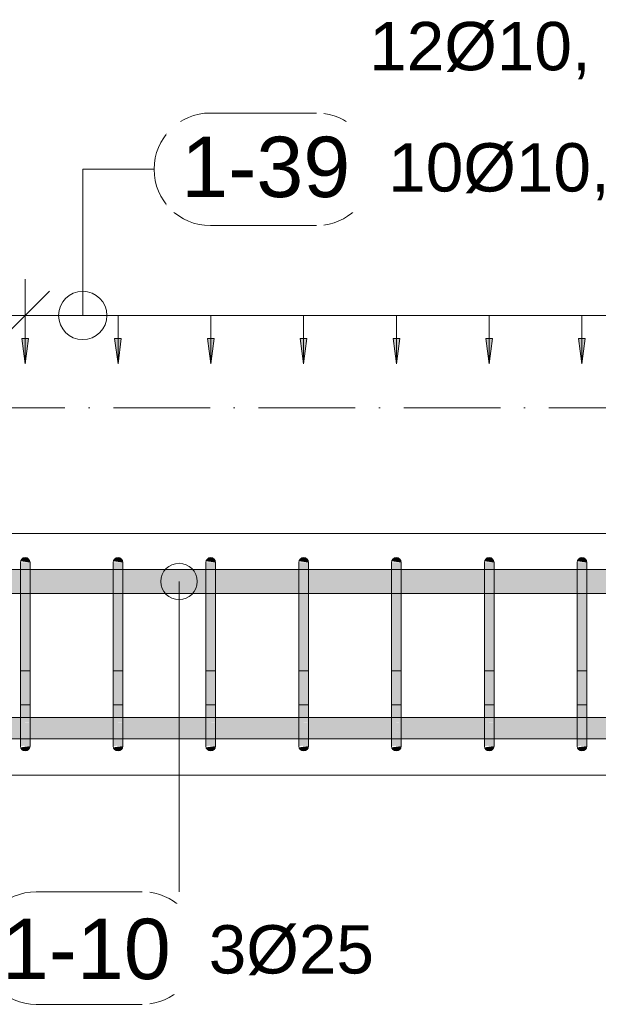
# Model space of a CAD drawing. Header units: millimetres. Extents: x 4307 to 42792, y 1610 to 10025.
# Tile 142 of 256: x 23061 to 23659, y 5383 to 6401. Entities that reach past the tile are written whole.
import ezdxf

# ---------------------------------------------------------------- set-up
doc = ezdxf.new("R2010")
doc.units = ezdxf.units.MM
doc.linetypes.add('Čerchovaná', pattern=[150, 100, -25, 0, -25])
for name, color, linetype, lineweight in [('A-ANNO-DIMS', 211, 'Continuous', 5), ('A-ANNO-DIMS-25', 211, 'Continuous', 5), ('A-FLOR-LEVL', 51, 'Continuous', 5), ('S-BEAM', 12, 'Continuous', 9), ('S-RBAR', 171, 'Continuous', 5), ('S-RBAR-IDEN', 171, 'Continuous', 5)]:
    doc.layers.add(name, color=color, linetype=linetype, lineweight=lineweight)
doc.styles.add('Arial', font='arial.ttf', dxfattribs={"height": 50})
doc.styles.add('Arial_1', font='arial.ttf', dxfattribs={"height": 62.5})
doc.styles.add('ISOCPEUR_2', font='isocpeur.ttf', dxfattribs={"width": 0.8, "height": 50})
doc.dimstyles.new('Vnitřní', dxfattribs={"dimscale": 304.8, "dimtxt": 49.799059, "dimasz": 0.164042, "dimexe": 0.123031, "dimexo": 0.0625, "dimgap": 0, "dimtad": 1, "dimdec": 0, "dimzin": 0, "dimdsep": 46, "dimtxsty": 'ISOCPEUR_2', "dimblk1": 'OBLIQUE', "dimblk2": 'OBLIQUE', "dimsah": 1, "dimcen": 0.09, "dimdle": 0.123031, "dimazin": 0, "dimtfac": 1, "dimtdec": 4, "dimtix": 1, "dimtmove": 0, "dimatfit": 3, "dimfxl": 0.123031, "dimfxlon": 1, "dimtvp": 1, "dimtolj": 1, "dimtzin": 0, "dimarcsym": 2})
doc.dimstyles.new('Výztuž_kusy__řezy__2', dxfattribs={"dimscale": 304.8, "dimtxt": 0.18, "dimasz": 0, "dimexe": 0, "dimexo": 0.0625, "dimgap": 0.082021, "dimtad": 1, "dimdec": 0, "dimzin": 0, "dimdsep": 46, "dimtxsty": 'Arial_1', "dimblk1": 'NONE', "dimblk2": 'NONE', "dimsah": 1, "dimcen": 0.09, "dimazin": 0, "dimtfac": 1, "dimtdec": 4, "dimtix": 1, "dimtmove": 0, "dimatfit": 3, "dimfxl": 0.164042, "dimfxlon": 1, "dimtvp": 1, "dimtfill": 1, "dimtolj": 1, "dimtzin": 0, "dimarcsym": 2})

# ---------------------------------------------------------------- blocks, each defined once
blk = doc.blocks.new('DIMBLOCK399-V1')
at = {"layer": 'A-ANNO-DIMS-25'}
for points in [[(23066.4, 6045.5), (23069.9, 6071.8), (23063, 6071.8)], [(23162.4, 6045.5), (23165.8, 6071.8), (23158.9, 6071.8)]]:
    blk.add_hatch(color=256, dxfattribs=at).paths.add_polyline_path(points)
for p, q in [((23066.4, 6095.5), (23162.4, 6095.5)), ((23066.4, 6095.5), (23066.4, 6095.5)), ((23066.4, 6095.5), (23066.4, 6045.5)), ((23162.4, 6095.5), (23162.4, 6095.5)), ((23162.4, 6095.5), (23162.4, 6045.5)), ((23069.9, 6071.8), (23063, 6071.8)), ((23063, 6071.8), (23066.4, 6045.5)), ((23066.4, 6045.5), (23069.9, 6071.8)), ((23165.8, 6071.8), (23158.9, 6071.8)), ((23158.9, 6071.8), (23162.4, 6045.5)), ((23162.4, 6045.5), (23165.8, 6071.8))]:
    blk.add_line(p, q, dxfattribs=at)
blk = doc.blocks.new('_None')
blk = doc.blocks.new('DIMBLOCK400-V1')
at = {"layer": 'A-ANNO-DIMS-25'}
for points in [[(23162.4, 6045.5), (23165.8, 6071.8), (23158.9, 6071.8)], [(23258.3, 6045.5), (23261.8, 6071.8), (23254.9, 6071.8)]]:
    blk.add_hatch(color=256, dxfattribs=at).paths.add_polyline_path(points)
for p, q in [((23162.4, 6095.5), (23258.3, 6095.5)), ((23162.4, 6095.5), (23162.4, 6095.5)), ((23162.4, 6095.5), (23162.4, 6045.5)), ((23258.3, 6095.5), (23258.3, 6095.5)), ((23258.3, 6095.5), (23258.3, 6045.5)), ((23165.8, 6071.8), (23158.9, 6071.8)), ((23158.9, 6071.8), (23162.4, 6045.5)), ((23162.4, 6045.5), (23165.8, 6071.8)), ((23261.8, 6071.8), (23254.9, 6071.8)), ((23254.9, 6071.8), (23258.3, 6045.5)), ((23258.3, 6045.5), (23261.8, 6071.8))]:
    blk.add_line(p, q, dxfattribs=at)
blk = doc.blocks.new('DIMBLOCK401-V1')
at = {"layer": 'A-ANNO-DIMS-25'}
for points in [[(23258.3, 6045.5), (23261.8, 6071.8), (23254.9, 6071.8)], [(23354.3, 6045.5), (23357.7, 6071.8), (23350.8, 6071.8)]]:
    blk.add_hatch(color=256, dxfattribs=at).paths.add_polyline_path(points)
for p, q in [((23258.3, 6095.5), (23354.3, 6095.5)), ((23258.3, 6095.5), (23258.3, 6095.5)), ((23258.3, 6095.5), (23258.3, 6045.5)), ((23354.3, 6095.5), (23354.3, 6095.5)), ((23354.3, 6095.5), (23354.3, 6045.5)), ((23261.8, 6071.8), (23254.9, 6071.8)), ((23254.9, 6071.8), (23258.3, 6045.5)), ((23258.3, 6045.5), (23261.8, 6071.8)), ((23357.7, 6071.8), (23350.8, 6071.8)), ((23350.8, 6071.8), (23354.3, 6045.5)), ((23354.3, 6045.5), (23357.7, 6071.8))]:
    blk.add_line(p, q, dxfattribs=at)
blk = doc.blocks.new('DIMBLOCK402-V1')
at = {"layer": 'A-ANNO-DIMS-25'}
for points in [[(23354.3, 6045.5), (23357.7, 6071.8), (23350.8, 6071.8)], [(23450.2, 6045.5), (23453.7, 6071.8), (23446.8, 6071.8)]]:
    blk.add_hatch(color=256, dxfattribs=at).paths.add_polyline_path(points)
for p, q in [((23354.3, 6095.5), (23450.2, 6095.5)), ((23354.3, 6095.5), (23354.3, 6095.5)), ((23354.3, 6095.5), (23354.3, 6045.5)), ((23450.2, 6095.5), (23450.2, 6095.5)), ((23450.2, 6095.5), (23450.2, 6045.5)), ((23357.7, 6071.8), (23350.8, 6071.8)), ((23350.8, 6071.8), (23354.3, 6045.5)), ((23354.3, 6045.5), (23357.7, 6071.8)), ((23453.7, 6071.8), (23446.8, 6071.8)), ((23446.8, 6071.8), (23450.2, 6045.5)), ((23450.2, 6045.5), (23453.7, 6071.8))]:
    blk.add_line(p, q, dxfattribs=at)
blk = doc.blocks.new('DIMBLOCK403-V1')
at = {"layer": 'A-ANNO-DIMS-25'}
for points in [[(23450.2, 6045.5), (23453.7, 6071.8), (23446.8, 6071.8)], [(23546.2, 6045.5), (23549.6, 6071.8), (23542.7, 6071.8)]]:
    blk.add_hatch(color=256, dxfattribs=at).paths.add_polyline_path(points)
for p, q in [((23450.2, 6095.5), (23546.2, 6095.5)), ((23450.2, 6095.5), (23450.2, 6095.5)), ((23450.2, 6095.5), (23450.2, 6045.5)), ((23546.2, 6095.5), (23546.2, 6095.5)), ((23546.2, 6095.5), (23546.2, 6045.5)), ((23453.7, 6071.8), (23446.8, 6071.8)), ((23446.8, 6071.8), (23450.2, 6045.5)), ((23450.2, 6045.5), (23453.7, 6071.8)), ((23549.6, 6071.8), (23542.7, 6071.8)), ((23542.7, 6071.8), (23546.2, 6045.5)), ((23546.2, 6045.5), (23549.6, 6071.8))]:
    blk.add_line(p, q, dxfattribs=at)
blk = doc.blocks.new('DIMBLOCK404-V1')
at = {"layer": 'A-ANNO-DIMS-25'}
for points in [[(23546.2, 6045.5), (23549.6, 6071.8), (23542.7, 6071.8)], [(23642.1, 6045.5), (23645.6, 6071.8), (23638.7, 6071.8)]]:
    blk.add_hatch(color=256, dxfattribs=at).paths.add_polyline_path(points)
for p, q in [((23546.2, 6095.5), (23642.1, 6095.5)), ((23546.2, 6095.5), (23546.2, 6095.5)), ((23546.2, 6095.5), (23546.2, 6045.5)), ((23642.1, 6095.5), (23642.1, 6095.5)), ((23642.1, 6095.5), (23642.1, 6045.5)), ((23549.6, 6071.8), (23542.7, 6071.8)), ((23542.7, 6071.8), (23546.2, 6045.5)), ((23546.2, 6045.5), (23549.6, 6071.8)), ((23645.6, 6071.8), (23638.7, 6071.8)), ((23638.7, 6071.8), (23642.1, 6045.5)), ((23642.1, 6045.5), (23645.6, 6071.8))]:
    blk.add_line(p, q, dxfattribs=at)
blk = doc.blocks.new('DIMBLOCK405-V1')
at = {"layer": 'A-ANNO-DIMS-25'}
for points in [[(23642.1, 6045.5), (23645.6, 6071.8), (23638.7, 6071.8)], [(23738.1, 6045.5), (23741.6, 6071.8), (23734.6, 6071.8)]]:
    blk.add_hatch(color=256, dxfattribs=at).paths.add_polyline_path(points)
for p, q in [((23642.1, 6095.5), (23738.1, 6095.5)), ((23642.1, 6095.5), (23642.1, 6095.5)), ((23642.1, 6095.5), (23642.1, 6045.5)), ((23738.1, 6095.5), (23738.1, 6095.5)), ((23738.1, 6095.5), (23738.1, 6045.5)), ((23645.6, 6071.8), (23638.7, 6071.8)), ((23638.7, 6071.8), (23642.1, 6045.5)), ((23642.1, 6045.5), (23645.6, 6071.8)), ((23741.6, 6071.8), (23734.6, 6071.8)), ((23734.6, 6071.8), (23738.1, 6045.5)), ((23738.1, 6045.5), (23741.6, 6071.8))]:
    blk.add_line(p, q, dxfattribs=at)
blk = doc.blocks.new('DIMBLOCK408-V1')
at = {"layer": 'A-ANNO-DIMS-25'}
for points in [[(23066.4, 6045.5), (23069.9, 6071.8), (23063, 6071.8)], [(23162.4, 6045.5), (23165.8, 6071.8), (23158.9, 6071.8)], [(23258.3, 6045.5), (23261.8, 6071.8), (23254.9, 6071.8)], [(23354.3, 6045.5), (23357.7, 6071.8), (23350.8, 6071.8)], [(23450.2, 6045.5), (23453.7, 6071.8), (23446.8, 6071.8)], [(23546.2, 6045.5), (23549.6, 6071.8), (23542.7, 6071.8)], [(23642.1, 6045.5), (23645.6, 6071.8), (23638.7, 6071.8)], [(23738.1, 6045.5), (23741.6, 6071.8), (23734.6, 6071.8)], [(23834, 6045.5), (23837.5, 6071.8), (23830.6, 6071.8)], [(23930, 6045.5), (23933.5, 6071.8), (23926.5, 6071.8)]]:
    blk.add_hatch(color=256, dxfattribs=at).paths.add_polyline_path(points)
for p, q in [((23066.4, 6095.5), (23930, 6095.5)), ((23066.4, 6095.5), (23162.4, 6095.5)), ((23066.4, 6095.5), (23066.4, 6095.5)), ((23066.4, 6095.5), (23066.4, 6045.5)), ((23162.4, 6095.5), (23258.3, 6095.5)), ((23162.4, 6095.5), (23162.4, 6095.5)), ((23162.4, 6095.5), (23162.4, 6045.5)), ((23258.3, 6095.5), (23354.3, 6095.5)), ((23258.3, 6095.5), (23258.3, 6095.5)), ((23258.3, 6095.5), (23258.3, 6045.5)), ((23354.3, 6095.5), (23450.2, 6095.5)), ((23354.3, 6095.5), (23354.3, 6095.5)), ((23354.3, 6095.5), (23354.3, 6045.5)), ((23450.2, 6095.5), (23546.2, 6095.5)), ((23450.2, 6095.5), (23450.2, 6095.5)), ((23450.2, 6095.5), (23450.2, 6045.5)), ((23546.2, 6095.5), (23642.1, 6095.5)), ((23546.2, 6095.5), (23546.2, 6095.5)), ((23546.2, 6095.5), (23546.2, 6045.5)), ((23642.1, 6095.5), (23738.1, 6095.5)), ((23642.1, 6095.5), (23642.1, 6095.5)), ((23642.1, 6095.5), (23642.1, 6045.5)), ((23738.1, 6095.5), (23834, 6095.5)), ((23738.1, 6095.5), (23738.1, 6095.5)), ((23738.1, 6095.5), (23738.1, 6045.5)), ((23834, 6095.5), (23930, 6095.5)), ((23834, 6095.5), (23834, 6095.5)), ((23834, 6095.5), (23834, 6045.5)), ((23930, 6095.5), (23930, 6095.5)), ((23930, 6095.5), (23930, 6045.5)), ((23069.9, 6071.8), (23063, 6071.8)), ((23063, 6071.8), (23066.4, 6045.5)), ((23066.4, 6045.5), (23069.9, 6071.8)), ((23165.8, 6071.8), (23158.9, 6071.8)), ((23158.9, 6071.8), (23162.4, 6045.5)), ((23162.4, 6045.5), (23165.8, 6071.8)), ((23261.8, 6071.8), (23254.9, 6071.8)), ((23254.9, 6071.8), (23258.3, 6045.5)), ((23258.3, 6045.5), (23261.8, 6071.8)), ((23357.7, 6071.8), (23350.8, 6071.8)), ((23350.8, 6071.8), (23354.3, 6045.5)), ((23354.3, 6045.5), (23357.7, 6071.8)), ((23453.7, 6071.8), (23446.8, 6071.8)), ((23446.8, 6071.8), (23450.2, 6045.5)), ((23450.2, 6045.5), (23453.7, 6071.8)), ((23549.6, 6071.8), (23542.7, 6071.8)), ((23542.7, 6071.8), (23546.2, 6045.5)), ((23546.2, 6045.5), (23549.6, 6071.8)), ((23645.6, 6071.8), (23638.7, 6071.8)), ((23638.7, 6071.8), (23642.1, 6045.5)), ((23642.1, 6045.5), (23645.6, 6071.8)), ((23741.6, 6071.8), (23734.6, 6071.8)), ((23734.6, 6071.8), (23738.1, 6045.5)), ((23738.1, 6045.5), (23741.6, 6071.8)), ((23837.5, 6071.8), (23830.6, 6071.8)), ((23830.6, 6071.8), (23834, 6045.5)), ((23834, 6045.5), (23837.5, 6071.8)), ((23933.5, 6071.8), (23926.5, 6071.8)), ((23926.5, 6071.8), (23930, 6045.5)), ((23930, 6045.5), (23933.5, 6071.8))]:
    blk.add_line(p, q, dxfattribs=at)
blk = doc.blocks.new('Popisek výztuže__BEZ NATOČENÍ_ - _Typ_ množství_PRAVÝ _řezy_-573725-V1')
at = {"layer": 'S-RBAR-IDEN'}
for p, q in [((5911.2, 9413.6), (5801.5, 9413.6)), ((5801.5, 9297.2), (5911.2, 9297.2))]:
    blk.add_line(p, q, dxfattribs=at)
for centre, start, end in [((5801.5, 9355.4), 90, 270), ((5911.2, 9355.4), 277.6434, 82.3566)]:
    blk.add_arc(centre, 58.2, start, end, dxfattribs=at)
blk = doc.blocks.new('DIMBLOCK435-V1')
at = {"layer": 'A-ANNO-DIMS-25'}
for p, q in [((22907.9, 6095.5), (22907.9, 6133)), ((23066.4, 6095.5), (23066.4, 6133)), ((22907.9, 6095.5), (22932.9, 6120.5)), ((23066.4, 6095.5), (23091.4, 6120.5)), ((22870.4, 6095.5), (23103.9, 6095.5)), ((22907.9, 6095.5), (22882.9, 6070.5)), ((22907.9, 6095.5), (22907.9, 6058)), ((23066.4, 6095.5), (23041.4, 6070.5)), ((23066.4, 6095.5), (23066.4, 6058))]:
    blk.add_line(p, q, dxfattribs=at)
at = {"layer": 'A-ANNO-DIMS-25', "color": 0, "insert": (22949.3, 6160.8), "char_height": 50, "width": 90.788, "attachment_point": 1, "line_spacing_factor": 1.149209, "style": 'ISOCPEUR_2'}
blk.add_mtext('159', dxfattribs=at)
blk = doc.blocks.new('_Oblique')
at = {"color": 0, "linetype": 'ByBlock', "lineweight": -2}
blk.add_line((-0.5, -0.5), (0.5, 0.5), dxfattribs=at)
blk = doc.blocks.new('Popisek výztuže - _Typ_ množství_PRAVÝ-500031-V1')
at = {"layer": 'S-RBAR-IDEN'}
for p, q in [((6694.5, 8583.8), (6584.8, 8583.8)), ((6584.8, 8467.4), (6694.5, 8467.4))]:
    blk.add_line(p, q, dxfattribs=at)
for centre, start, end in [((6584.8, 8525.6), 90, 270), ((6694.5, 8525.6), 277.6434, 82.3566)]:
    blk.add_arc(centre, 58.2, start, end, dxfattribs=at)

msp = doc.modelspace()

# ---------------------------------------------------------------- hatches: boundary and pattern name
at = {"layer": 'S-RBAR'}
for points in [[(23071.4, 5815), (23071.4, 5840), (23061.4, 5840), (23061.4, 5815)], [(23071.4, 5840), (23071.3, 5841.3), (23070.8, 5842.5), (23070, 5843.5), (23068.9, 5844.3), (23067.7, 5844.8), (23066.4, 5845), (23065.1, 5844.8), (23063.9, 5844.3), (23062.9, 5843.5), (23062.1, 5842.5), (23061.6, 5841.3), (23071.3, 5840)], [(23167.4, 5815), (23167.4, 5840), (23157.4, 5840), (23157.4, 5815)], [(23167.4, 5840), (23167.2, 5841.3), (23166.7, 5842.5), (23165.9, 5843.5), (23164.9, 5844.3), (23163.7, 5844.8), (23162.4, 5845), (23161.1, 5844.8), (23159.9, 5844.3), (23158.8, 5843.5), (23158, 5842.5), (23157.5, 5841.3), (23167.2, 5840)], [(23254.4, 5815), (23263.3, 5815), (23263.3, 5840), (23253.3, 5840), (23253.3, 5815)], [(23263.3, 5840), (23263.2, 5841.3), (23262.7, 5842.5), (23261.9, 5843.5), (23260.8, 5844.3), (23259.6, 5844.8), (23258.3, 5845), (23257, 5844.8), (23255.8, 5844.3), (23254.4, 5843.1), (23254, 5842.5), (23253.5, 5841.3), (23263.2, 5840)], [(23359.3, 5815), (23359.3, 5840), (23349.3, 5840), (23349.3, 5815)], [(23359.3, 5840), (23359.1, 5841.3), (23358.6, 5842.5), (23357.8, 5843.5), (23356.8, 5844.3), (23355.6, 5844.8), (23354.3, 5845), (23353, 5844.8), (23351.8, 5844.3), (23350.7, 5843.5), (23350, 5842.5), (23349.5, 5841.3), (23359.1, 5840)], [(23455.2, 5815), (23455.2, 5840), (23445.2, 5840), (23445.2, 5815)], [(23455.2, 5840), (23455.1, 5841.3), (23454.6, 5842.5), (23453.8, 5843.5), (23452.7, 5844.3), (23451.5, 5844.8), (23450.2, 5845), (23448.9, 5844.8), (23447.7, 5844.3), (23446.7, 5843.5), (23445.9, 5842.5), (23445.4, 5841.3), (23455.1, 5840)], [(23551.2, 5815), (23551.2, 5840), (23541.2, 5840), (23541.2, 5815)], [(23551.2, 5840), (23551, 5841.3), (23550.5, 5842.5), (23549.7, 5843.5), (23548.7, 5844.3), (23547.5, 5844.8), (23546.2, 5845), (23544.9, 5844.8), (23543.7, 5844.3), (23542.7, 5843.5), (23541.9, 5842.5), (23541.4, 5841.3), (23551, 5840)], [(23637.1, 5815), (23647.1, 5815), (23647.1, 5840), (23637.1, 5840), (23637.1, 5819.5)], [(23647.1, 5840), (23647, 5841.3), (23646.5, 5842.5), (23645.7, 5843.5), (23644.6, 5844.3), (23643.4, 5844.8), (23642.1, 5845), (23640.8, 5844.8), (23639.6, 5844.3), (23638.6, 5843.5), (23637.8, 5842.5), (23637.3, 5841.3), (23647.1, 5840)], [(23071.4, 5675), (23071.4, 5815), (23061.4, 5815), (23061.4, 5675)], [(23157.4, 5675), (23167.4, 5675), (23167.4, 5815), (23157.4, 5815), (23157.4, 5690.4)], [(23254.4, 5675), (23263.3, 5675), (23263.3, 5815), (23253.3, 5815), (23253.3, 5675)], [(23359.3, 5675), (23359.3, 5815), (23349.3, 5815), (23349.3, 5675)], [(23450.8, 5675), (23455.2, 5675), (23455.2, 5815), (23445.2, 5815), (23445.2, 5675)], [(23551.2, 5675), (23551.2, 5815), (23541.2, 5815), (23541.2, 5675)], [(23647.1, 5675), (23647.1, 5815), (23637.1, 5815), (23637.1, 5675), (23647.1, 5675)], [(23066.4, 5645), (23067.7, 5645.2), (23068.9, 5645.7), (23070, 5646.5), (23070.8, 5647.5), (23071.3, 5648.7), (23071.3, 5650), (23061.6, 5648.7), (23062.1, 5647.5), (23062.9, 5646.5), (23063.9, 5645.7), (23065.1, 5645.2)], [(23162.4, 5645), (23163.7, 5645.2), (23164.9, 5645.7), (23165.9, 5646.5), (23166.7, 5647.5), (23167.2, 5648.7), (23167.2, 5650), (23157.5, 5648.7), (23158, 5647.5), (23158.8, 5646.5), (23159.9, 5645.7), (23161.1, 5645.2)], [(23258.3, 5645), (23259.6, 5645.2), (23260.8, 5645.7), (23261.9, 5646.5), (23262.7, 5647.5), (23263.2, 5648.7), (23263.2, 5650), (23253.5, 5648.7), (23254.4, 5646.9), (23254.8, 5646.5), (23255.8, 5645.7), (23257, 5645.2)], [(23354.3, 5645), (23355.6, 5645.2), (23356.8, 5645.7), (23357.8, 5646.5), (23358.6, 5647.5), (23359.1, 5648.7), (23359.1, 5650), (23349.5, 5648.7), (23350, 5647.5), (23350.7, 5646.5), (23351.8, 5645.7), (23353, 5645.2)], [(23450.2, 5645), (23451.5, 5645.2), (23452.7, 5645.7), (23453.8, 5646.5), (23454.6, 5647.5), (23455.1, 5648.7), (23455.1, 5650), (23445.4, 5648.7), (23445.9, 5647.5), (23446.7, 5646.5), (23447.7, 5645.7), (23448.9, 5645.2)], [(23546.2, 5645), (23547.5, 5645.2), (23548.7, 5645.7), (23549.7, 5646.5), (23550.5, 5647.5), (23551, 5648.7), (23551, 5650), (23541.4, 5648.7), (23541.9, 5647.5), (23542.7, 5646.5), (23543.7, 5645.7), (23544.9, 5645.2)], [(23642.1, 5645), (23643.4, 5645.2), (23644.6, 5645.7), (23645.7, 5646.5), (23646.5, 5647.5), (23647.1, 5649.7), (23647, 5650), (23637.3, 5648.7), (23637.8, 5647.5), (23638.6, 5646.5), (23639.6, 5645.7), (23640.8, 5645.2)]]:
    msp.add_hatch(color=7, dxfattribs=at).paths.add_polyline_path(points)
h = msp.add_hatch(color=7, dxfattribs=at)
h.paths.add_polyline_path([(24236.1, 5807.8), (24267.8, 5807.8), (24267.8, 5832.8), (24229.3, 5832.8), (24229.3, 5807.8)])
h.paths.add_polyline_path([(22380, 5807.8), (22537.9, 5807.8), (22537.9, 5832.8), (22380, 5832.8)])
h.paths.add_polyline_path([(23804.2, 5807.8), (23829, 5807.8), (23829, 5832.8), (23743.1, 5832.8), (23743.1, 5807.8)])
h.paths.add_polyline_path([(24219.3, 5807.8), (24219.3, 5832.8), (24180.7, 5832.8), (24180.7, 5807.8), (24196.8, 5807.8)])
h.paths.add_polyline_path([(23839, 5807.8), (23925, 5807.8), (23925, 5832.8), (23839, 5832.8), (23839, 5815)])
h.paths.add_polyline_path([(23359.3, 5807.8), (23445.2, 5807.8), (23445.2, 5832.8), (23359.3, 5832.8), (23359.3, 5815)])
h.paths.add_polyline_path([(23253.3, 5807.8), (23253.3, 5832.8), (23167.4, 5832.8), (23167.4, 5807.8), (23175.9, 5807.8)])
h.paths.add_polyline_path([(23935, 5807.8), (24025, 5807.8), (24025, 5832.8), (23935, 5832.8), (23935, 5815)])
h.paths.add_polyline_path([(23733.1, 5807.8), (23733.1, 5832.8), (23647.1, 5832.8), (23647.1, 5807.8), (23725.6, 5807.8)])
h.paths.add_polyline_path([(24596.2, 5807.8), (24596.9, 5807.8), (24596.9, 5815), (24596.2, 5820.2), (24594.2, 5825), (24591, 5829.1), (24586.9, 5832.3), (24585.7, 5832.8), (24569.3, 5832.8), (24569.3, 5807.8), (24589.5, 5807.8)])
h.paths.add_polyline_path([(24559.3, 5807.8), (24559.3, 5832.8), (24520.7, 5832.8), (24520.7, 5807.8), (24550.2, 5807.8)])
h.paths.add_polyline_path([(22547.9, 5807.8), (22720.4, 5807.8), (22720.4, 5832.8), (22547.9, 5832.8), (22547.9, 5815)])
h.paths.add_polyline_path([(24277.8, 5807.8), (24316.4, 5807.8), (24316.4, 5832.8), (24277.8, 5832.8), (24277.8, 5815)])
h.paths.add_polyline_path([(23333, 5807.8), (23349.3, 5807.8), (23349.3, 5832.8), (23263.3, 5832.8), (23263.3, 5807.8)])
h.paths.add_polyline_path([(24035, 5807.8), (24073.6, 5807.8), (24073.6, 5832.8), (24035, 5832.8), (24035, 5815)])
h.paths.add_polyline_path([(22730.4, 5807.8), (22902.9, 5807.8), (22902.9, 5832.8), (22730.4, 5832.8), (22730.4, 5815)])
h.paths.add_polyline_path([(24326.4, 5807.8), (24365, 5807.8), (24365, 5832.8), (24326.4, 5832.8), (24326.4, 5815)])
h.paths.add_polyline_path([(23157.4, 5807.8), (23157.4, 5832.8), (23071.4, 5832.8), (23071.4, 5807.8), (23097.4, 5807.8)])
h.paths.add_polyline_path([(23455.2, 5807.8), (23541.2, 5807.8), (23541.2, 5832.8), (23455.2, 5832.8), (23455.2, 5815)])
h.paths.add_polyline_path([(24510.7, 5807.8), (24510.7, 5832.8), (24472.1, 5832.8), (24472.1, 5807.8)])
h.paths.add_polyline_path([(24083.6, 5807.8), (24122.1, 5807.8), (24122.1, 5832.8), (24083.6, 5832.8), (24083.6, 5815)])
h.paths.add_polyline_path([(22912.9, 5807.8), (23061.4, 5807.8), (23061.4, 5832.8), (22912.9, 5832.8), (22912.9, 5815)])
h.paths.add_polyline_path([(24167.5, 5807.8), (24170.7, 5807.8), (24170.7, 5826.5), (24169.5, 5825), (24167.5, 5820.2), (24166.9, 5815), (24166.9, 5807.8)])
h.paths.add_polyline_path([(23637.1, 5807.8), (23637.1, 5832.8), (23551.2, 5832.8), (23551.2, 5807.8), (23568.6, 5807.8)])
h.paths.add_polyline_path([(24375, 5807.8), (24413.5, 5807.8), (24413.5, 5832.8), (24375, 5832.8), (24375, 5815)])
h.paths.add_polyline_path([(24462.1, 5807.8), (24462.1, 5832.8), (24423.5, 5832.8), (24423.5, 5807.8), (24432.4, 5807.8)])
h.paths.add_polyline_path([(24156.9, 5807.8), (24156.9, 5815), (24158.1, 5823.3), (24160.9, 5830), (24163, 5832.8), (24132.1, 5832.8), (24132.1, 5807.8)])
h.paths.add_polyline_path([(24605, 5824.8), (24605, 5832.8), (24600.7, 5832.8), (24603.2, 5829.1)])
h = msp.add_hatch(color=7, dxfattribs=at)
h.paths.add_polyline_path([(20785, 5657.6), (20785, 5679.6), (20695, 5679.6), (20695, 5657.6), (20780.6, 5657.6)])
h.paths.add_polyline_path([(21762.3, 5657.6), (21807.9, 5657.9), (21807.9, 5679.6), (21658.6, 5679.6), (21658.6, 5657.6), (21683.8, 5657.6)])
h.paths.add_polyline_path([(21648.6, 5657.6), (21648.6, 5679.6), (21562.6, 5679.6), (21562.6, 5657.6), (21644.5, 5657.6)])
h.paths.add_polyline_path([(21817.9, 5657.6), (21990.4, 5657.9), (21990.4, 5679.6), (21817.9, 5679.6), (21817.9, 5657.9)])
h.paths.add_polyline_path([(22000.4, 5657.6), (22172.9, 5657.9), (22172.9, 5679.6), (22000.4, 5679.6), (22000.4, 5657.9)])
h.paths.add_polyline_path([(24605, 5657.6), (24605, 5665.2), (24602.8, 5660), (24601, 5657.6), (24602.8, 5657.6)])
h.paths.add_polyline_path([(21552.6, 5657.6), (21552.6, 5679.6), (21466.7, 5679.6), (21466.7, 5657.6), (21526.7, 5657.6)])
h.paths.add_polyline_path([(22182.9, 5657.6), (22355.4, 5657.9), (22355.4, 5679.6), (22182.9, 5679.6), (22182.9, 5657.9)])
h.paths.add_polyline_path([(20345, 5657.6), (20385, 5657.9), (20385, 5679.6), (20345, 5679.6), (20345, 5657.9)])
h.paths.add_polyline_path([(22365.4, 5657.6), (22537.9, 5657.9), (22537.9, 5679.6), (22365.4, 5679.6), (22365.4, 5657.9)])
h.paths.add_polyline_path([(21456.7, 5657.6), (21456.7, 5679.6), (21370.7, 5679.6), (21370.7, 5657.6), (21448.2, 5657.6)])
h.paths.add_polyline_path([(24569.9, 5657.6), (24586.9, 5657.7), (24591, 5660.9), (24594.2, 5665), (24596.2, 5669.8), (24596.9, 5675), (24596.9, 5679.6), (24569.3, 5679.6), (24569.3, 5657.6)])
h.paths.add_polyline_path([(24559.3, 5657.6), (24559.3, 5679.6), (24520.7, 5679.6), (24520.7, 5657.6), (24550.2, 5657.6)])
h.paths.add_polyline_path([(22547.9, 5657.6), (22720.4, 5657.9), (22720.4, 5679.6), (22547.9, 5679.6), (22547.9, 5657.9)])
h.paths.add_polyline_path([(22730.4, 5657.6), (22902.9, 5657.9), (22902.9, 5679.6), (22730.4, 5679.6), (22730.4, 5657.9)])
h.paths.add_polyline_path([(21360.7, 5657.6), (21360.7, 5679.6), (21274.8, 5679.6), (21274.8, 5657.6), (21330.4, 5657.6)])
h.paths.add_polyline_path([(22912.9, 5657.6), (23061.4, 5657.9), (23061.4, 5679.6), (22912.9, 5679.6), (22912.9, 5657.9)])
h.paths.add_polyline_path([(24510.7, 5657.6), (24510.7, 5679.6), (24472.1, 5679.6), (24472.1, 5657.6)])
h.paths.add_polyline_path([(21264.8, 5657.6), (21264.8, 5679.6), (21178.8, 5679.6), (21178.8, 5657.6), (21251.8, 5657.6)])
h.paths.add_polyline_path([(23071.4, 5657.6), (23157.4, 5657.9), (23157.4, 5679.6), (23071.4, 5679.6), (23071.4, 5657.9)])
h.paths.add_polyline_path([(23167.4, 5657.6), (23253.3, 5657.9), (23253.3, 5679.6), (23167.4, 5679.6), (23167.4, 5657.9)])
h.paths.add_polyline_path([(20327.7, 5657.6), (20335, 5657.9), (20335, 5679.6), (20327.7, 5679.6), (20327.7, 5657.9)])
h.paths.add_polyline_path([(21168.8, 5657.6), (21168.8, 5679.6), (21082.9, 5679.6), (21082.9, 5657.6), (21134, 5657.6)])
h.paths.add_polyline_path([(24462.1, 5657.6), (24462.1, 5679.6), (24423.5, 5679.6), (24423.5, 5657.6), (24432.4, 5657.6)])
h.paths.add_polyline_path([(23263.3, 5657.6), (23349.3, 5657.9), (23349.3, 5679.6), (23263.3, 5679.6), (23263.3, 5657.9)])
h.paths.add_polyline_path([(21072.9, 5657.6), (21072.9, 5679.6), (20986.9, 5679.6), (20986.9, 5657.6), (21055.5, 5657.6)])
h.paths.add_polyline_path([(23359.3, 5657.6), (23445.2, 5657.9), (23445.2, 5679.6), (23359.3, 5679.6), (23359.3, 5657.9)])
h.paths.add_polyline_path([(24413.5, 5657.6), (24413.5, 5679.6), (24375, 5679.6), (24375, 5657.6), (24393.2, 5657.6)])
h.paths.add_polyline_path([(23455.2, 5657.6), (23541.2, 5657.9), (23541.2, 5679.6), (23455.2, 5679.6), (23455.2, 5657.9)])
h.paths.add_polyline_path([(23551.2, 5657.6), (23637.1, 5657.9), (23637.1, 5679.6), (23551.2, 5679.6), (23551.2, 5657.9)])
h.paths.add_polyline_path([(20976.9, 5657.6), (20976.9, 5679.6), (20891, 5679.6), (20891, 5657.6), (20937.7, 5657.6)])
h.paths.add_polyline_path([(20395, 5657.6), (20435, 5657.9), (20435, 5679.6), (20395, 5679.6), (20395, 5657.9)])
h.paths.add_polyline_path([(20881, 5657.6), (20881, 5679.6), (20795, 5679.6), (20795, 5657.6), (20859.2, 5657.6)])
h.paths.add_polyline_path([(24365, 5657.6), (24365, 5679.6), (24326.4, 5679.6), (24326.4, 5657.6), (24353.9, 5657.6)])
h.paths.add_polyline_path([(23647.1, 5657.6), (23733.1, 5657.9), (23733.1, 5679.6), (23647.1, 5679.6), (23647.1, 5657.9)])
h.paths.add_polyline_path([(23743.1, 5657.6), (23829, 5657.9), (23829, 5679.6), (23743.1, 5679.6), (23743.1, 5657.9)])
h.paths.add_polyline_path([(20445, 5657.6), (20485, 5657.9), (20485, 5679.6), (20445, 5679.6), (20445, 5657.9)])
h.paths.add_polyline_path([(23839, 5657.6), (23925, 5657.9), (23925, 5679.6), (23839, 5679.6), (23839, 5657.9)])
h.paths.add_polyline_path([(23935, 5657.6), (24025, 5657.9), (24025, 5679.6), (23935, 5679.6), (23935, 5657.9)])
h.paths.add_polyline_path([(20685, 5657.6), (20685, 5679.6), (20645, 5679.6), (20645, 5657.6), (20662.8, 5657.6)])
h.paths.add_polyline_path([(24316.4, 5657.6), (24316.4, 5679.6), (24277.8, 5679.6), (24277.8, 5657.6), (24314.6, 5657.6)])
h.paths.add_polyline_path([(24035, 5657.6), (24073.6, 5657.9), (24073.6, 5679.6), (24035, 5679.6), (24035, 5657.9)])
h.paths.add_polyline_path([(20635, 5657.6), (20635, 5679.6), (20595, 5679.6), (20595, 5657.6), (20623.6, 5657.6)])
h.paths.add_polyline_path([(24083.6, 5657.6), (24122.1, 5657.9), (24122.1, 5679.6), (24083.6, 5679.6), (24083.6, 5657.9)])
h.paths.add_polyline_path([(24132.1, 5657.6), (24162.7, 5657.6), (24160.5, 5660.9), (24157.9, 5667.2), (24156.9, 5675), (24156.9, 5679.6), (24132.1, 5679.6), (24132.1, 5657.9)])
h.paths.add_polyline_path([(20585, 5657.6), (20585, 5679.6), (20545, 5679.6), (20545, 5657.6), (20584.3, 5657.6)])
h.paths.add_polyline_path([(20495, 5657.6), (20535, 5657.9), (20535, 5679.6), (20495, 5679.6), (20495, 5657.9)])
h.paths.add_polyline_path([(24180.7, 5657.6), (24196.9, 5657.7), (24201.9, 5661.7), (24219.3, 5679.1), (24219.3, 5679.6), (24180.7, 5679.6), (24180.7, 5657.7)])
h.paths.add_polyline_path([(24267.8, 5657.6), (24267.8, 5679.6), (24233.9, 5679.6), (24229.3, 5675), (24229.3, 5657.6), (24243.4, 5657.6)])
h.paths.add_polyline_path([(24211.9, 5657.6), (24219.3, 5657.9), (24219.3, 5665), (24216.5, 5662.2)])
h.paths.add_polyline_path([(24170.7, 5663.5), (24170.7, 5679.6), (24167.5, 5679.6), (24166.9, 5675), (24167.5, 5669.8), (24169.5, 5665), (24170.4, 5663.8)])
h = msp.add_hatch(color=7, dxfattribs=at)
h.paths.add_polyline_path([(23071.4, 5653.1), (23071.4, 5653.7), (23070.1, 5653.9), (23069.2, 5653.5)])
h.paths.add_polyline_path([(23065.9, 5655.5), (23064.2, 5657.5), (23061.4, 5657.9), (23061.4, 5656.8)])
h.paths.add_polyline_path([(23071.4, 5661.7), (23071.4, 5663.4), (23061.4, 5665.4), (23066.1, 5661.9)])
h.paths.add_polyline_path([(23061.4, 5674), (23071.4, 5674.2), (23071.4, 5675), (23061.4, 5675)])
h = msp.add_hatch(color=7, dxfattribs=at)
h.paths.add_polyline_path([(23071.4, 5650), (23071.4, 5653.1), (23069.2, 5653.5), (23070.1, 5653.9), (23071.4, 5653.7), (23071.4, 5661.7), (23066.9, 5662), (23061.4, 5665.4), (23061.4, 5658.1), (23064.4, 5657.3), (23065.9, 5655.5), (23061.4, 5656.8), (23061.6, 5651), (23063.5, 5650.9), (23067.7, 5650.4)])
h.paths.add_polyline_path([(23061.4, 5650), (23071.4, 5650), (23061.4, 5650.9)])
h.paths.add_polyline_path([(23071.4, 5663.4), (23071.4, 5674.2), (23069.4, 5674), (23061.4, 5674), (23061.4, 5665.4)])
h = msp.add_hatch(color=7, dxfattribs=at)
h.paths.add_polyline_path([(23167.4, 5653.1), (23167.4, 5653.7), (23166, 5653.9), (23165.2, 5653.5)])
h.paths.add_polyline_path([(23161.9, 5655.5), (23160.2, 5657.5), (23157.4, 5657.9), (23157.4, 5656.8)])
h.paths.add_polyline_path([(23167.4, 5661.7), (23167.4, 5663.4), (23157.4, 5665.4), (23162.1, 5661.9)])
h.paths.add_polyline_path([(23157.4, 5674), (23167.4, 5674.2), (23167.4, 5675), (23157.4, 5675)])
h = msp.add_hatch(color=7, dxfattribs=at)
h.paths.add_polyline_path([(23167.4, 5650), (23167.4, 5653.1), (23165.2, 5653.5), (23166, 5653.9), (23167.4, 5653.7), (23167.4, 5661.7), (23162.8, 5662), (23157.4, 5665.4), (23157.4, 5658.1), (23160.3, 5657.3), (23161.9, 5655.5), (23157.4, 5656.8), (23157.5, 5651), (23159.5, 5650.9), (23163.7, 5650.4)])
h.paths.add_polyline_path([(23157.4, 5650), (23167.4, 5650), (23157.4, 5650.9)])
h.paths.add_polyline_path([(23167.4, 5663.4), (23167.4, 5674.2), (23165.3, 5674), (23157.4, 5674), (23157.4, 5665.4)])
h = msp.add_hatch(color=7, dxfattribs=at)
h.paths.add_polyline_path([(23263.3, 5653.1), (23263.3, 5653.7), (23262, 5653.9), (23261.1, 5653.5)])
h.paths.add_polyline_path([(23257.8, 5655.5), (23256.2, 5657.5), (23253.3, 5657.9), (23253.3, 5656.8), (23254.4, 5656.5)])
h.paths.add_polyline_path([(23263.3, 5661.7), (23263.3, 5663.4), (23253.3, 5665.4), (23254.4, 5664.6), (23258.1, 5661.9)])
h.paths.add_polyline_path([(23254.4, 5674), (23263.3, 5674.2), (23263.3, 5675), (23253.3, 5675), (23253.3, 5674)])
h = msp.add_hatch(color=7, dxfattribs=at)
h.paths.add_polyline_path([(23258.3, 5650), (23263.3, 5650), (23253.3, 5650.9), (23253.5, 5650), (23254.4, 5650)])
h.paths.add_polyline_path([(23263.3, 5650), (23263.3, 5653.1), (23261.1, 5653.5), (23262, 5653.9), (23263.3, 5653.7), (23263.3, 5661.7), (23258.8, 5662), (23253.3, 5665.4), (23253.3, 5658.1), (23256.3, 5657.3), (23257.8, 5655.5), (23253.3, 5656.8), (23253.5, 5651), (23255.4, 5650.9), (23259.6, 5650.4)])
h.paths.add_polyline_path([(23263.3, 5663.4), (23263.3, 5674.2), (23261.3, 5674), (23253.3, 5674), (23253.3, 5665.4), (23254.4, 5665.2)])
h = msp.add_hatch(color=7, dxfattribs=at)
h.paths.add_polyline_path([(23359.3, 5653.1), (23359.3, 5653.7), (23357.9, 5653.9), (23357.1, 5653.5)])
h.paths.add_polyline_path([(23353.8, 5655.5), (23352.1, 5657.5), (23349.3, 5657.9), (23349.3, 5656.8)])
h.paths.add_polyline_path([(23359.3, 5661.7), (23359.3, 5663.4), (23349.3, 5665.4), (23354, 5661.9)])
h.paths.add_polyline_path([(23349.3, 5674), (23359.3, 5674.2), (23359.3, 5675), (23349.3, 5675)])
h = msp.add_hatch(color=7, dxfattribs=at)
h.paths.add_polyline_path([(23349.5, 5650), (23359.3, 5650), (23349.3, 5650.9), (23349.3, 5650)])
h.paths.add_polyline_path([(23359.3, 5650), (23359.3, 5653.1), (23357.1, 5653.5), (23357.9, 5653.9), (23359.3, 5653.7), (23359.3, 5661.7), (23354.7, 5662), (23349.3, 5665.4), (23349.3, 5658.1), (23352.3, 5657.3), (23353.8, 5655.5), (23349.3, 5656.8), (23349.5, 5651), (23351.4, 5650.9), (23355.6, 5650.4)])
h.paths.add_polyline_path([(23359.3, 5663.4), (23359.3, 5674.2), (23357.3, 5674), (23349.3, 5674), (23349.3, 5665.4)])
h = msp.add_hatch(color=7, dxfattribs=at)
h.paths.add_polyline_path([(23455.2, 5653.1), (23455.2, 5653.7), (23453.9, 5653.9), (23453, 5653.5)])
h.paths.add_polyline_path([(23449.7, 5655.5), (23448.1, 5657.5), (23445.2, 5657.9), (23445.2, 5656.8)])
h.paths.add_polyline_path([(23455.2, 5661.7), (23455.2, 5663.4), (23445.2, 5665.4), (23450, 5661.9), (23450.8, 5661.9)])
h.paths.add_polyline_path([(23445.2, 5674), (23455.2, 5674.2), (23455.2, 5675), (23445.2, 5675)])
h = msp.add_hatch(color=7, dxfattribs=at)
h.paths.add_polyline_path([(23455.2, 5650), (23455.2, 5653.1), (23453, 5653.5), (23453.9, 5653.9), (23455.2, 5653.7), (23455.2, 5661.7), (23450.7, 5662), (23445.2, 5665.4), (23445.2, 5658.1), (23448.2, 5657.3), (23449.7, 5655.5), (23445.2, 5656.8), (23445.4, 5651), (23447.3, 5650.9), (23451.5, 5650.4)])
h.paths.add_polyline_path([(23445.4, 5650), (23455.2, 5650), (23445.2, 5650.9), (23445.2, 5650)])
h.paths.add_polyline_path([(23455.2, 5663.4), (23455.2, 5674.2), (23450.8, 5674), (23445.2, 5674), (23445.2, 5665.4), (23450.8, 5664.3)])
h = msp.add_hatch(color=7, dxfattribs=at)
h.paths.add_polyline_path([(23551.2, 5653.1), (23551.2, 5653.7), (23549.8, 5653.9), (23549, 5653.5)])
h.paths.add_polyline_path([(23545.7, 5655.5), (23544, 5657.5), (23541.2, 5657.9), (23541.2, 5656.8)])
h.paths.add_polyline_path([(23551.2, 5661.7), (23551.2, 5663.4), (23541.2, 5665.4), (23545.9, 5661.9)])
h.paths.add_polyline_path([(23541.2, 5674), (23551.2, 5674.2), (23551.2, 5675), (23541.2, 5675)])
h = msp.add_hatch(color=7, dxfattribs=at)
h.paths.add_polyline_path([(23551.2, 5650), (23551.2, 5653.1), (23549, 5653.5), (23549.8, 5653.9), (23551.2, 5653.7), (23551.2, 5661.7), (23546.7, 5662), (23541.2, 5665.4), (23541.2, 5658.1), (23544.2, 5657.3), (23545.7, 5655.5), (23541.2, 5656.8), (23541.4, 5651), (23543.3, 5650.9), (23547.5, 5650.4)])
h.paths.add_polyline_path([(23541.2, 5650), (23551.2, 5650), (23541.2, 5650.9)])
h.paths.add_polyline_path([(23551.2, 5663.4), (23551.2, 5674.2), (23549.2, 5674), (23541.2, 5674), (23541.2, 5665.4)])
h = msp.add_hatch(color=7, dxfattribs=at)
h.paths.add_polyline_path([(23647.1, 5653.1), (23647.1, 5653.7), (23645.8, 5653.9), (23644.9, 5653.5), (23647.1, 5653.1)])
h.paths.add_polyline_path([(23641.6, 5655.5), (23640, 5657.5), (23637.1, 5657.9), (23637.1, 5656.8)])
h.paths.add_polyline_path([(23647.1, 5661.7), (23647.1, 5663.4), (23637.1, 5665.4), (23641.9, 5661.9), (23647.1, 5661.7)])
h.paths.add_polyline_path([(23645.1, 5674), (23647.1, 5674.2), (23647.1, 5675), (23637.1, 5675), (23637.1, 5674)])
h = msp.add_hatch(color=7, dxfattribs=at)
h.paths.add_polyline_path([(23647.1, 5650), (23647.1, 5653.1), (23644.9, 5653.5), (23645.8, 5653.9), (23647.1, 5653.7), (23647.1, 5661.7), (23642.6, 5662), (23637.1, 5665.4), (23637.1, 5658.1), (23640.1, 5657.3), (23641.6, 5655.5), (23637.1, 5656.8), (23637.3, 5651), (23639.2, 5650.9), (23647.1, 5650)])
h.paths.add_polyline_path([(23647.1, 5650), (23647.1, 5650), (23637.1, 5650.9), (23637.3, 5650), (23643.4, 5650)])
h.paths.add_polyline_path([(23647.1, 5663.4), (23647.1, 5674.2), (23645.1, 5674), (23637.1, 5674), (23637.1, 5665.4), (23647.1, 5663.4)])

# ---------------------------------------------------------------- linework, layer by layer
at = {"layer": 'A-FLOR-LEVL', "linetype": 'Čerchovaná'}
msp.add_line((4395.1, 6000), (25778.9, 6000), dxfattribs=at)
at = {"layer": 'S-BEAM'}
for p, q in [((20490, 5870), (24230, 5870)), ((20490, 5870), (24130, 5870)), ((24230, 5620), (20490, 5620)), ((20490, 5620), (24130, 5620))]:
    msp.add_line(p, q, dxfattribs=at)
at = {"layer": 'S-RBAR'}
for p, q in [((23061.4, 5815), (23061.4, 5840)), ((23061.4, 5815), (23061.4, 5840)), ((23071.4, 5815), (23071.4, 5840)), ((23071.4, 5815), (23071.4, 5840)), ((23157.4, 5815), (23157.4, 5840)), ((23157.4, 5815), (23157.4, 5840)), ((23167.4, 5815), (23167.4, 5840)), ((23167.4, 5815), (23167.4, 5840)), ((23253.3, 5815), (23253.3, 5840)), ((23253.3, 5815), (23253.3, 5840)), ((23263.3, 5815), (23263.3, 5840)), ((23263.3, 5815), (23263.3, 5840)), ((23349.3, 5815), (23349.3, 5840)), ((23349.3, 5815), (23349.3, 5840)), ((23359.3, 5815), (23359.3, 5840)), ((23359.3, 5815), (23359.3, 5840)), ((23445.2, 5815), (23445.2, 5840)), ((23445.2, 5815), (23445.2, 5840)), ((23455.2, 5815), (23455.2, 5840)), ((23455.2, 5815), (23455.2, 5840)), ((23541.2, 5815), (23541.2, 5840)), ((23541.2, 5815), (23541.2, 5840)), ((23551.2, 5815), (23551.2, 5840)), ((23551.2, 5815), (23551.2, 5840)), ((23637.1, 5815), (23637.1, 5840)), ((23637.1, 5815), (23637.1, 5840)), ((23647.1, 5815), (23647.1, 5840)), ((23647.1, 5815), (23647.1, 5840)), ((22380, 5832.8), (24605, 5832.8)), ((22380, 5832.8), (24605, 5832.8)), ((22380, 5832.8), (24605, 5832.8)), ((22380, 5807.8), (24605, 5807.8)), ((22380, 5807.8), (24605, 5807.8)), ((22380, 5807.8), (24605, 5807.8)), ((23061.4, 5675), (23061.4, 5815)), ((23061.4, 5815), (23061.4, 5675)), ((23071.4, 5675), (23071.4, 5815)), ((23071.4, 5815), (23071.4, 5675)), ((23157.4, 5675), (23157.4, 5815)), ((23157.4, 5815), (23157.4, 5675)), ((23167.4, 5675), (23167.4, 5815)), ((23167.4, 5815), (23167.4, 5675)), ((23253.3, 5675), (23253.3, 5815)), ((23253.3, 5815), (23253.3, 5675)), ((23263.3, 5675), (23263.3, 5815)), ((23263.3, 5815), (23263.3, 5675)), ((23349.3, 5675), (23349.3, 5815)), ((23349.3, 5815), (23349.3, 5675)), ((23359.3, 5675), (23359.3, 5815)), ((23359.3, 5815), (23359.3, 5675)), ((23445.2, 5675), (23445.2, 5815)), ((23445.2, 5815), (23445.2, 5675)), ((23455.2, 5675), (23455.2, 5815)), ((23455.2, 5815), (23455.2, 5675)), ((23541.2, 5675), (23541.2, 5815)), ((23541.2, 5815), (23541.2, 5675)), ((23551.2, 5675), (23551.2, 5815)), ((23551.2, 5815), (23551.2, 5675)), ((23637.1, 5675), (23637.1, 5815)), ((23637.1, 5815), (23637.1, 5675)), ((23647.1, 5675), (23647.1, 5815)), ((23647.1, 5815), (23647.1, 5675)), ((23061.4, 5728), (23061.4, 5692.7)), ((23061.4, 5728), (23071.4, 5728)), ((23071.4, 5728), (23071.4, 5692.7)), ((23157.4, 5728), (23157.4, 5692.7)), ((23157.4, 5728), (23167.4, 5728)), ((23167.4, 5728), (23167.4, 5692.7)), ((23253.3, 5728), (23253.3, 5692.7)), ((23253.3, 5728), (23263.3, 5728)), ((23263.3, 5728), (23263.3, 5692.7)), ((23349.3, 5728), (23349.3, 5692.7)), ((23349.3, 5728), (23359.3, 5728)), ((23359.3, 5728), (23359.3, 5692.7)), ((23445.2, 5728), (23445.2, 5692.7)), ((23445.2, 5728), (23455.2, 5728)), ((23455.2, 5728), (23455.2, 5692.7)), ((23541.2, 5728), (23541.2, 5692.7)), ((23541.2, 5728), (23551.2, 5728)), ((23551.2, 5728), (23551.2, 5692.7)), ((23637.1, 5728), (23637.1, 5692.7)), ((23637.1, 5728), (23647.1, 5728)), ((23647.1, 5728), (23647.1, 5692.7)), ((23061.4, 5650), (23061.4, 5692.7)), ((23071.4, 5692.7), (23061.4, 5692.7)), ((23061.4, 5657.3), (23061.4, 5692.7)), ((23071.4, 5650), (23071.4, 5692.7)), ((23071.4, 5657.3), (23071.4, 5692.7)), ((23157.4, 5650), (23157.4, 5692.7)), ((23167.4, 5692.7), (23157.4, 5692.7)), ((23157.4, 5657.3), (23157.4, 5692.7)), ((23167.4, 5650), (23167.4, 5692.7)), ((23167.4, 5657.3), (23167.4, 5692.7)), ((23253.3, 5650), (23253.3, 5692.7)), ((23263.3, 5692.7), (23253.3, 5692.7)), ((23253.3, 5657.3), (23253.3, 5692.7)), ((23263.3, 5650), (23263.3, 5692.7)), ((23263.3, 5657.3), (23263.3, 5692.7)), ((23349.3, 5650), (23349.3, 5692.7)), ((23359.3, 5692.7), (23349.3, 5692.7)), ((23349.3, 5657.3), (23349.3, 5692.7)), ((23359.3, 5650), (23359.3, 5692.7)), ((23359.3, 5657.3), (23359.3, 5692.7)), ((23445.2, 5650), (23445.2, 5692.7)), ((23455.2, 5692.7), (23445.2, 5692.7)), ((23445.2, 5657.3), (23445.2, 5692.7)), ((23455.2, 5650), (23455.2, 5692.7)), ((23455.2, 5657.3), (23455.2, 5692.7)), ((23541.2, 5650), (23541.2, 5692.7)), ((23551.2, 5692.7), (23541.2, 5692.7)), ((23541.2, 5657.3), (23541.2, 5692.7)), ((23551.2, 5650), (23551.2, 5692.7)), ((23551.2, 5657.3), (23551.2, 5692.7)), ((23637.1, 5650), (23637.1, 5692.7)), ((23647.1, 5692.7), (23637.1, 5692.7)), ((23637.1, 5657.3), (23637.1, 5692.7)), ((23647.1, 5650), (23647.1, 5692.7)), ((23647.1, 5657.3), (23647.1, 5692.7)), ((20327.7, 5679.6), (24605, 5679.6)), ((20327.7, 5679.6), (24605, 5679.6)), ((20327.7, 5679.6), (24605, 5679.6)), ((23061.4, 5650), (23061.4, 5675)), ((23061.4, 5657.3), (23061.4, 5675)), ((23071.4, 5650), (23071.4, 5675)), ((23071.4, 5650), (23071.4, 5675)), ((23157.4, 5650), (23157.4, 5675)), ((23157.4, 5657.3), (23157.4, 5675)), ((23167.4, 5650), (23167.4, 5675)), ((23167.4, 5650), (23167.4, 5675)), ((23253.3, 5650), (23253.3, 5675)), ((23253.3, 5657.3), (23253.3, 5675)), ((23263.3, 5650), (23263.3, 5675)), ((23263.3, 5650), (23263.3, 5675)), ((23349.3, 5650), (23349.3, 5675)), ((23349.3, 5657.3), (23349.3, 5675)), ((23359.3, 5650), (23359.3, 5675)), ((23359.3, 5650), (23359.3, 5675)), ((23445.2, 5650), (23445.2, 5675)), ((23445.2, 5657.3), (23445.2, 5675)), ((23455.2, 5650), (23455.2, 5675)), ((23455.2, 5650), (23455.2, 5675)), ((23541.2, 5650), (23541.2, 5675)), ((23541.2, 5657.3), (23541.2, 5675)), ((23551.2, 5650), (23551.2, 5675)), ((23551.2, 5650), (23551.2, 5675)), ((23637.1, 5650), (23637.1, 5675)), ((23637.1, 5657.3), (23637.1, 5675)), ((23647.1, 5650), (23647.1, 5675)), ((23647.1, 5650), (23647.1, 5675)), ((20327.7, 5657.6), (24605, 5657.6)), ((20327.7, 5657.6), (24605, 5657.6)), ((20327.7, 5657.6), (24605, 5657.6)), ((23061.4, 5650.9), (23061.4, 5657.3)), ((23061.4, 5650.9), (23061.4, 5657.3)), ((23071.4, 5650), (23071.4, 5657.3)), ((23157.4, 5650.9), (23157.4, 5657.3)), ((23157.4, 5650.9), (23157.4, 5657.3)), ((23167.4, 5650), (23167.4, 5657.3)), ((23253.3, 5650.9), (23253.3, 5657.3)), ((23253.3, 5650.9), (23253.3, 5657.3)), ((23263.3, 5650), (23263.3, 5657.3)), ((23349.3, 5650.9), (23349.3, 5657.3)), ((23349.3, 5650.9), (23349.3, 5657.3)), ((23359.3, 5650), (23359.3, 5657.3)), ((23445.2, 5650.9), (23445.2, 5657.3)), ((23445.2, 5650.9), (23445.2, 5657.3)), ((23455.2, 5650), (23455.2, 5657.3)), ((23541.2, 5650.9), (23541.2, 5657.3)), ((23541.2, 5650.9), (23541.2, 5657.3)), ((23551.2, 5650), (23551.2, 5657.3)), ((23637.1, 5650.9), (23637.1, 5657.3)), ((23637.1, 5650.9), (23637.1, 5657.3)), ((23647.1, 5650), (23647.1, 5657.3))]:
    msp.add_line(p, q, dxfattribs=at)
for centre, start, end in [((23066.4, 5840), 360, 180), ((23066.4, 5840), 360, 180), ((23162.4, 5840), 360, 180), ((23162.4, 5840), 360, 180), ((23258.3, 5840), 360, 180), ((23258.3, 5840), 360, 180), ((23354.3, 5840), 360, 180), ((23354.3, 5840), 360, 180), ((23450.2, 5840), 360, 180), ((23450.2, 5840), 360, 180), ((23546.2, 5840), 360, 180), ((23546.2, 5840), 360, 180), ((23642.1, 5840), 360, 180), ((23642.1, 5840), 360, 180), ((23066.4, 5650), 180, 0), ((23066.4, 5650), 180, 0), ((23066.4, 5650), 180, 0), ((23162.4, 5650), 180, 0), ((23162.4, 5650), 180, 0), ((23162.4, 5650), 180, 0), ((23258.3, 5650), 180, 0), ((23258.3, 5650), 180, 0), ((23258.3, 5650), 180, 0), ((23354.3, 5650), 180, 0), ((23354.3, 5650), 180, 0), ((23354.3, 5650), 180, 0), ((23450.2, 5650), 180, 0), ((23450.2, 5650), 180, 0), ((23450.2, 5650), 180, 0), ((23546.2, 5650), 180, 0), ((23546.2, 5650), 180, 0), ((23546.2, 5650), 180, 0), ((23642.1, 5650), 180, 0), ((23642.1, 5650), 180, 0), ((23642.1, 5650), 180, 0)]:
    msp.add_arc(centre, 5, start, end, dxfattribs=at)
at = {"layer": 'S-RBAR-IDEN'}
for p, q in [((23125.9, 6246.7), (23199.7, 6246.7)), ((23125.9, 6095.5), (23125.9, 6246.7)), ((23225.5, 5820.3), (23225.5, 5499.4))]:
    msp.add_line(p, q, dxfattribs=at)
for centre, radius in [((23125.9, 6095.5), 25), ((23225.5, 5820.3), 18.8)]:
    msp.add_circle(centre, radius, dxfattribs=at)

# ---------------------------------------------------------------- block references
for name, p in [('Popisek výztuže__BEZ NATOČENÍ_ - _Typ_ množství_PRAVÝ _řezy_-573725-V1', (17456.4, -3108.7)), ('Popisek výztuže - _Typ_ množství_PRAVÝ-500031-V1', (16492.9, -3084.5))]:
    msp.add_blockref(name, p, dxfattribs=at)

# ---------------------------------------------------------------- texts
at = {"layer": 'S-RBAR-IDEN', "char_height": 50, "attachment_point": 1, "style": 'Arial', "bg_fill": 3, "box_fill_scale": 1.25, "bg_fill_color": 256, "bg_fill_true_color": 13158600, "bg_fill_transparency": 0}
for s, insert, width in [('12Ø10, ', (23422.1, 6399.1), 306.645), ('10Ø10, ', (23441.8, 6273.7), 306.645), ('3Ø25', (23256.2, 5464.8), 210.443)]:
    msp.add_mtext(s, dxfattribs=dict(at, insert=insert, width=width))

# ---------------------------------------------------------------- dimensions: what is measured, and where the dimension line sits
at = {"layer": 'A-ANNO-DIMS'}
dim = msp.add_linear_dim(base=(23066.4207, 6095.4753), p1=(22907.8904, 6057.9753), p2=(23066.4207, 6057.9753), dimstyle='Vnitřní', override={"dimpost": '<>', "dimfxl": 158.530335}, dxfattribs=at)
dim.commit()
dim.dimension.update_dxf_attribs({"geometry": 'DIMBLOCK435-V1', "text_midpoint": (22987.1555, 6120.4753)})
for base, p1, p2, text, override, picture, middle in [((23930, 6095.5), (23066.4, 6045.5), (23930, 6045.5), '96 864', {"dimpost": '<>', "dimblk1": 'None', "dimblk2": 'None', "dimsah": 1, "dimfxl": 863.579293}, 'DIMBLOCK408-V1', (23498.2, 6152.4)), ((23162.4, 6095.5), (23066.4, 6045.5), (23162.4, 6045.5), ' ', {"dimpost": '<>', "dimfxl": 95.953255}, 'DIMBLOCK399-V1', (23114.4, 6095.5)), ((23258.3, 6095.5), (23162.4, 6045.5), (23258.3, 6045.5), ' ', {"dimpost": '<>', "dimfxl": 95.953255}, 'DIMBLOCK400-V1', (23210.4, 6095.5)), ((23354.3, 6095.5), (23258.3, 6045.5), (23354.3, 6045.5), ' ', {"dimpost": '<>', "dimfxl": 95.953255}, 'DIMBLOCK401-V1', (23306.3, 6095.5)), ((23450.2, 6095.5), (23354.3, 6045.5), (23450.2, 6045.5), ' ', {"dimpost": '<>', "dimfxl": 95.953255}, 'DIMBLOCK402-V1', (23402.3, 6095.5)), ((23546.2, 6095.5), (23450.2, 6045.5), (23546.2, 6045.5), ' ', {"dimpost": '<>', "dimfxl": 95.953255}, 'DIMBLOCK403-V1', (23498.2, 6095.5)), ((23642.1, 6095.5), (23546.2, 6045.5), (23642.1, 6045.5), ' ', {"dimpost": '<>', "dimfxl": 95.953255}, 'DIMBLOCK404-V1', (23594.2, 6095.5)), ((23738.1, 6095.5), (23642.1, 6045.5), (23738.1, 6045.5), ' ', {"dimpost": '<>', "dimfxl": 95.953255}, 'DIMBLOCK405-V1', (23690.1, 6095.5))]:
    dim = msp.add_linear_dim(base=base, p1=p1, p2=p2, text=text, dimstyle='Výztuž_kusy__řezy__2', override=override, dxfattribs=at)
    dim.commit()
    dim.dimension.update_dxf_attribs({"geometry": picture, "text_midpoint": middle})

# ---------------------------------------------------------------- next in the draw order: texts
at = {"layer": 'S-RBAR-IDEN', "char_height": 62.5, "width": 210.443, "attachment_point": 1, "style": 'Arial_1', "bg_fill": 3, "box_fill_scale": 1.25, "bg_fill_color": 256, "bg_fill_true_color": 13158600, "bg_fill_transparency": 0}
for s, insert in [('1-39', (23227.8, 6280.4)), ('1-10', (23042.2, 5471.5))]:
    msp.add_mtext(s, dxfattribs=dict(at, insert=insert))

doc.saveas('drawing.dxf')
